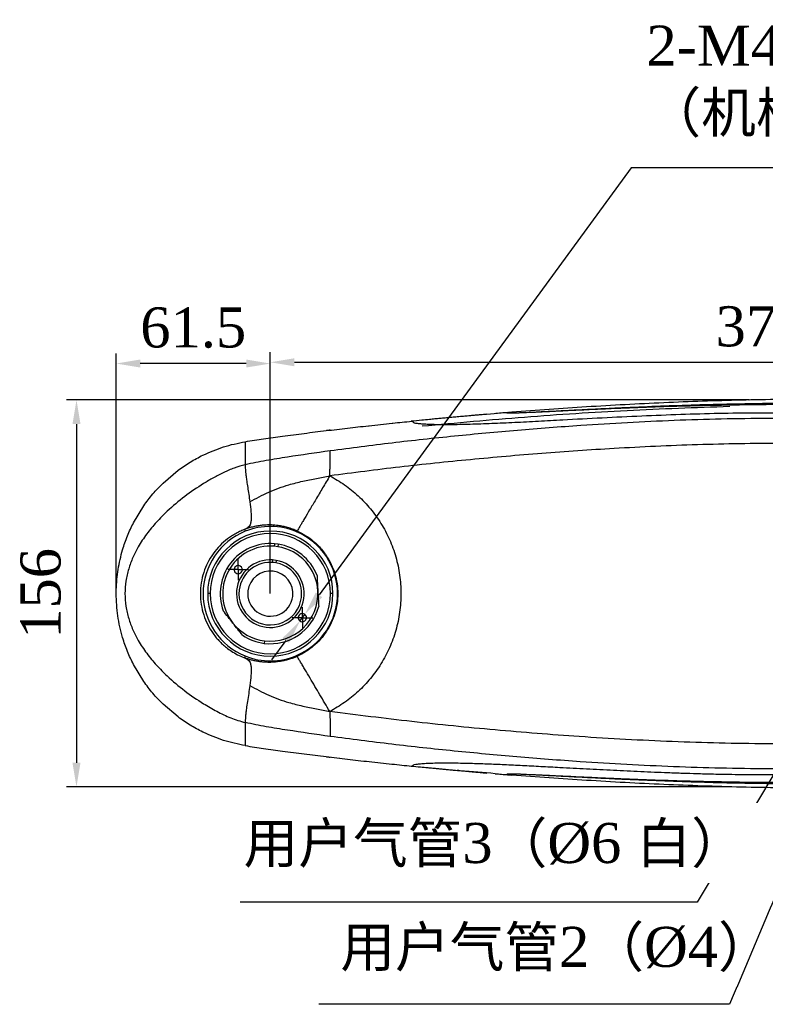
# Model space of a CAD drawing. Header units: millimetres. Extents: x 559 to 1365, y 424 to 1103.
# Tile 5 of 85: x 672 to 746, y 640 to 739. Entities that reach past the tile are written whole.
import ezdxf

# ---------------------------------------------------------------- set-up
doc = ezdxf.new("R2010")
doc.units = ezdxf.units.MM
doc.header["$PDSIZE"] = -1
for name, color, linetype in [('C5直径', 7, 'Continuous'), ('C6孔标注', 7, 'Continuous'), ('C7线性', 7, 'Continuous'), ('D中心线OR符号线', 7, 'Continuous')]:
    doc.layers.add(name, color=color, linetype=linetype)
doc.styles.get("Standard").update_dxf_attribs({"font": 'times.ttf'})
doc.dimstyles.new('副本 (2) (3) ISO-25', dxfattribs={"dimtxt": 5, "dimasz": 2.4, "dimexe": 1, "dimexo": 0, "dimgap": 1.524, "dimtad": 1, "dimtoh": 1, "dimdec": 1, "dimlfac": 4, "dimdsep": 46, "dimtxsty": 'Standard', "dimcen": 2.5, "dimazin": 2, "dimtfac": 1, "dimtdec": 3, "dimtmove": 0, "dimatfit": 3, "dimfxl": 1, "dimtzin": 0, "dimarcsym": 0})

# ---------------------------------------------------------------- blocks, each defined once
blk = doc.blocks.new('*D152')
at = {"layer": 'C7线性', "color": 0, "lineweight": -2}
for p, q in [((744.597, 700.664), (676.49, 700.664)), ((677.49, 698.264), (677.49, 664.448)), ((742.464, 662.048), (676.49, 662.048))]:
    blk.add_line(p, q, dxfattribs=at)
at = {"layer": 'C7线性', "color": 0}
for points in [[(677.89, 698.264), (677.09, 698.264), (677.49, 700.664)], [(677.09, 664.448), (677.89, 664.448), (677.49, 662.048)]]:
    blk.add_solid(points, dxfattribs=at)
at = {"layer": 'Defpoints', "color": 0}
for p in [(744.597, 700.664), (677.49, 662.048), (742.464, 662.048)]:
    blk.add_point(p, dxfattribs=at)
at = {"layer": 'C7线性', "color": 0, "insert": (671.897, 681.356), "char_height": 4, "attachment_point": 2, "rotation": 90}
blk.add_mtext('156', dxfattribs=at)
blk = doc.blocks.new('*D161')
at = {"layer": 'C6孔标注', "color": 0, "lineweight": -2}
for p, q in [((732.827, 723.839), (701.686, 681.202)), ((762.195, 723.839), (732.827, 723.839)), ((699.784, 678.597), (700.271, 679.263)), ((698.369, 676.659), (696.953, 674.721))]:
    blk.add_line(p, q, dxfattribs=at)
at = {"layer": 'C6孔标注', "color": 0}
for points in [[(701.363, 681.437), (702.009, 680.966), (700.271, 679.263)], [(698.692, 676.423), (698.046, 676.895), (699.784, 678.597)]]:
    blk.add_solid(points, dxfattribs=at)
at = {"layer": 'Defpoints', "color": 0}
for p in [(700.271, 679.263), (699.784, 678.597)]:
    blk.add_point(p, dxfattribs=at)
at = {"layer": 'C6孔标注', "color": 0, "insert": (734.351, 738.04), "char_height": 4, "attachment_point": 1}
blk.add_mtext('2-M4 贯穿\\P（机械挡块）', dxfattribs=at)
blk = doc.blocks.new('SW_CENTERMARKSYMBOL_26')
at = {"layer": 'D中心线OR符号线', "color": 0}
for p, q in [((0, 0.625), (0, 1.0375)), ((-0.625, 0), (-1.0375, 0)), ((0, 0), (-0.625, 0)), ((0, 0), (0, 0.625)), ((0, 0), (0, -0.625)), ((0, 0), (0.625, 0)), ((0.625, 0), (1.0375, 0)), ((0, -0.625), (0, -1.0375))]:
    blk.add_line(p, q, dxfattribs=at)
blk = doc.blocks.new('SW_CENTERMARKSYMBOL_27')
at = {"layer": 'D中心线OR符号线', "color": 0}
for p, q in [((0, 0.625), (0, 1.0375)), ((-0.625, 0), (-1.0375, 0)), ((0, 0), (-0.625, 0)), ((0, 0), (0, 0.625)), ((0, 0), (0, -0.625)), ((0, 0), (0.625, 0)), ((0.625, 0), (1.0375, 0)), ((0, -0.625), (0, -1.0375))]:
    blk.add_line(p, q, dxfattribs=at)
blk = doc.blocks.new('*D162')
at = {"layer": 'C7线性', "color": 0, "lineweight": -2}
for p, q in [((681.454, 681.533), (681.454, 705.303)), ((696.827, 681.33), (696.827, 705.303)), ((694.427, 704.303), (683.854, 704.303))]:
    blk.add_line(p, q, dxfattribs=at)
at = {"layer": 'C7线性', "color": 0}
for points in [[(683.854, 704.703), (683.854, 703.903), (681.454, 704.303)], [(694.427, 703.903), (694.427, 704.703), (696.827, 704.303)]]:
    blk.add_solid(points, dxfattribs=at)
at = {"layer": 'Defpoints', "color": 0}
for p in [(681.454, 704.303), (681.454, 681.533), (696.827, 681.33)]:
    blk.add_point(p, dxfattribs=at)
at = {"layer": 'C7线性', "color": 0, "insert": (689.14, 707.867), "char_height": 4, "attachment_point": 5}
blk.add_mtext('61.5', dxfattribs=at)
blk = doc.blocks.new('*D163')
at = {"layer": 'C7线性', "color": 0, "lineweight": -2}
for p, q in [((696.827, 681.33), (696.827, 705.427)), ((794.732, 680.993), (794.732, 705.427)), ((699.227, 704.427), (792.332, 704.427))]:
    blk.add_line(p, q, dxfattribs=at)
at = {"layer": 'C7线性', "color": 0}
for points in [[(699.227, 704.827), (699.227, 704.027), (696.827, 704.427)], [(792.332, 704.027), (792.332, 704.827), (794.732, 704.427)]]:
    blk.add_solid(points, dxfattribs=at)
at = {"layer": 'Defpoints', "color": 0}
for p in [(794.732, 704.427), (696.827, 681.33), (794.732, 680.993)]:
    blk.add_point(p, dxfattribs=at)
at = {"layer": 'C7线性', "color": 0, "insert": (745.78, 707.991), "char_height": 4, "attachment_point": 5}
blk.add_mtext('375', dxfattribs=at)

msp = doc.modelspace()

# ---------------------------------------------------------------- linework, layer by layer
at = {"color": 7, "linetype": 'Continuous', "lineweight": 25}
for p, q in [((719.1515, 699.2918), (718.4365, 699.2312)), ((720.5207, 699.4032), (720.5783, 699.4107)), ((720.9335, 699.4413), (720.5782, 699.4122)), ((710.9319, 698.5446), (710.9512, 698.5417)), ((702.6845, 697.6382), (702.4377, 697.6078)), ((702.7993, 697.6523), (702.6845, 697.6382)), ((686.1223, 692.366), (687.6211, 693.644)), ((683.1803, 688.4116), (684.1973, 690.0978)), ((697.2381, 686.313), (697.2082, 686.0646)), ((697.6104, 686.2682), (697.2381, 686.313)), ((697.6104, 686.2682), (697.5805, 686.0198)), ((697.5805, 686.0198), (697.2082, 686.0646)), ((697.0437, 684.698), (697.0138, 684.4493)), ((697.416, 684.6531), (697.0437, 684.698)), ((697.416, 684.6531), (697.3861, 684.4045)), ((690.8273, 681.3299), (690.5773, 681.3299)), ((703.0773, 681.3299), (702.8273, 681.3299)), ((703.559, 681.3299), (703.5346, 681.3299)), ((696.2597, 676.6139), (696.2298, 676.3657)), ((684.1974, 672.562), (683.1802, 674.2484)), ((687.6211, 669.0158), (686.1223, 670.2939)), ((702.438, 665.052), (702.6882, 665.0212)), ((702.6882, 665.0212), (702.7993, 665.0075)), ((703.7344, 664.8968), (703.7723, 664.8926)), ((708.9658, 664.3169), (708.9676, 664.3167)), ((710.9319, 664.1153), (710.9512, 664.1181)), ((720.441, 663.2951), (720.4475, 663.2946)), ((720.5189, 663.2568), (720.5783, 663.2491)), ((720.5782, 663.2476), (720.9335, 663.2185))]:
    msp.add_line(p, q, dxfattribs=at)
at = {"color": 7, "linetype": 'Continuous', "lineweight": 25, "flags": 128}
for points in [[(720.441, 699.3647), (720.4442, 699.365), (720.4475, 699.3653)], [(706.6168, 698.0906), (706.6535, 698.0947), (706.6824, 698.0979)], [(708.9764, 698.3441), (709.0174, 698.3483), (709.0496, 698.3517)], [(698.0417, 697.0468), (698.0424, 697.0469), (698.043, 697.047)], [(700.2131, 697.3325), (700.214, 697.3327), (700.2148, 697.3327)], [(702.3897, 697.6029), (702.3906, 697.603), (702.3913, 697.6031)], [(704.5199, 697.8544), (704.5242, 697.8549), (704.5275, 697.8552)], [(694.3272, 687.554), (694.3272, 687.6707), (694.3272, 687.7636)], [(699.4542, 687.5015), (699.4831, 687.5504), (699.5059, 687.5888)], [(681.4523, 681.3296), (681.4523, 681.33), (681.4523, 681.3305), (681.4523, 681.3309), (681.4523, 681.3313), (681.4523, 681.3317), (681.4523, 681.3321), (681.4523, 681.3326), (681.4523, 681.333)], [(694.3272, 674.8962), (694.3272, 675.0143), (694.3272, 675.1059)], [(699.4542, 675.1583), (699.4831, 675.1094), (699.5059, 675.071)], [(702.39, 665.0568), (702.391, 665.0567), (702.3917, 665.0566)]]:
    msp.add_lwpolyline(points, dxfattribs=at)
at = {"color": 7, "linetype": 'Continuous', "lineweight": 25}
for centre, radius, start, end in [((745.6115, 700.1643), 0.1628, 127.23775, 171.670577), ((720.7918, 698.1529), 1.1978, 95.116975, 95.997644), ((696.8273, 681.3299), 6.7074, 111.884237, 248.115763), ((696.8273, 681.3299), 6.25, 0, 180), ((696.8273, 681.3299), 6, 0, 180), ((696.8273, 681.3299), 6.7074, 66.942834, 111.884237), ((696.8273, 681.3299), 6.7074, 0, 66.942834), ((696.8273, 681.3299), 5, 85.286952, 199.942984), ((696.8273, 681.3299), 5, 21.332729, 80.988761), ((696.8273, 681.3299), 4.75, 85.40012, 218.137857), ((696.8273, 681.3299), 4.75, 3.137857, 80.875593), ((696.8273, 681.3299), 3.375, 86.322595, 79.953118), ((696.8273, 681.3299), 3.125, 353.100204, 173.100204), ((693.6269, 683.7295), 0.4125, 83.137857, 263.137857), ((693.6269, 683.7295), 0.4125, 263.137857, 83.137857), ((696.8273, 681.3299), 2.25, 353.100204, 173.100204), ((696.8273, 681.3299), 6.25, 180, 0), ((696.8273, 681.3299), 6, 180, 0), ((696.8273, 681.3299), 3.125, 173.100204, 353.100204), ((696.8273, 681.3299), 2.25, 173.100204, 353.100204), ((696.8273, 681.3299), 4.75, 263.137857, 3.137857), ((696.8273, 681.3299), 6.7074, 293.057166, 0), ((696.8273, 681.3299), 5, 263.137857, 344.942984), ((700.0276, 678.9303), 0.4125, 83.137857, 263.137857), ((700.0276, 678.9303), 0.4125, 263.137857, 83.137857), ((696.8273, 681.3299), 4.75, 218.137857, 263.137857), ((696.8273, 681.3299), 5, 236.332729, 263.137857), ((696.8273, 681.3299), 6.7074, 248.115763, 293.057166), ((720.7918, 664.507), 1.1978, 264.00246, 264.883072), ((745.6111, 662.4955), 0.1628, 188.330418, 232.764119)]:
    msp.add_arc(centre, radius, start, end, dxfattribs=at)
for points, knots in [([(711.9808, 698.0708), (715.383, 698.3825), (722.1872, 699.0059), (732.4154, 699.6797), (739.2436, 699.9212), (742.6575, 700.042)], [0, 0, 0, 0, 0.3333529, 0.6666912, 1, 1, 1, 1]), ([(745.4504, 700.1879), (744.2394, 700.1701), (741.8203, 700.1345), (738.2627, 700.0526), (734.7712, 699.9452), (731.7431, 699.8274), (729.1698, 699.7135), (727.0359, 699.6122), (725.1723, 699.5207), (723.5934, 699.4444), (722.5217, 699.3961), (721.7735, 699.3664), (721.2905, 699.3505), (720.8933, 699.3412), (720.7422, 699.3431), (720.6667, 699.3441)], [0, 0, 0, 0, 0.1253208, 0.2503259, 0.3753902, 0.5003601, 0.5835368, 0.6667658, 0.7498475, 0.812005, 0.8745948, 0.9058457, 0.9371611, 0.9686068, 1, 1, 1, 1]), ([(745.513, 700.2939), (744.3103, 700.2732), (741.9061, 700.232), (738.359, 700.129), (734.8689, 700.0013), (731.837, 699.8684), (729.258, 699.7438), (727.1176, 699.6348), (725.2455, 699.5371), (723.6556, 699.4557), (722.573, 699.4039), (721.8149, 699.372), (721.324, 699.3545), (720.9188, 699.3439), (720.7629, 699.3452), (720.685, 699.3459)], [0, 0, 0, 0, 0.125068, 0.2500069, 0.3750951, 0.500137, 0.5833705, 0.6666492, 0.7497594, 0.8119209, 0.8745041, 0.9057565, 0.9370806, 0.9685534, 1, 1, 1, 1]), ([(788.0866, 697.0402), (787.9595, 697.0788), (786.8245, 697.423), (784.6355, 697.9168), (781.5335, 698.5502), (777.8748, 699.1474), (773.6564, 699.6876), (768.8772, 700.1312), (764.0741, 700.4411), (758.2944, 700.6749), (751.5392, 700.7701), (743.8122, 700.6751), (736.0819, 700.4056), (728.4532, 700.0017), (723.4068, 699.6239), (720.9337, 699.4388)], [0, 0, 0, 0, 0.0059056, 0.0527292, 0.099649, 0.146685, 0.217503, 0.2886953, 0.3600506, 0.4314707, 0.5458569, 0.6603762, 0.7750095, 0.889739, 1, 1, 1, 1]), ([(798.1227, 692.341), (798.0508, 692.3742), (797.9227, 692.4334), (797.6934, 692.538), (797.3558, 692.6896), (796.7508, 692.9539), (795.6648, 693.4057), (793.7097, 694.1536), (791.1179, 695.0156), (788.1466, 695.8635), (784.7823, 696.7001), (780.8986, 697.5163), (776.494, 698.2819), (771.3348, 699.02), (765.4191, 699.6768), (758.749, 700.0671), (752.0842, 700.2377), (747.6614, 700.2045), (745.4504, 700.1879)], [0, 0, 0, 0, 0.0044213, 0.0078822, 0.0140591, 0.0250793, 0.0447215, 0.0796945, 0.1418727, 0.1970706, 0.2520982, 0.3353253, 0.4185309, 0.5016692, 0.6264095, 0.7510501, 0.8755507, 1, 1, 1, 1]), ([(798.0773, 692.3623), (797.3467, 692.6884), (795.8889, 693.3392), (793.2288, 694.3399), (790.2358, 695.3128), (786.9066, 696.2264), (782.8466, 697.1874), (777.9071, 698.1432), (771.8197, 699.0613), (765.4443, 699.7918), (758.7828, 700.1761), (752.1316, 700.347), (747.7183, 700.3116), (745.513, 700.2939)], [0, 0, 0, 0, 0.04470569, 0.08921242, 0.15878351, 0.22055544, 0.28216206, 0.39204104, 0.50183298, 0.62662087, 0.75128343, 0.87571803, 1, 1, 1, 1]), ([(718.436, 699.2373), (718.2865, 699.2246), (718.0126, 699.2012), (717.5912, 699.164), (717.2029, 699.1291), (716.8405, 699.0963), (716.421, 699.0587), (715.9212, 699.0144), (715.3593, 698.9636), (714.7948, 698.912), (714.2714, 698.8635), (713.7543, 698.8151), (713.2323, 698.7656), (712.6247, 698.7073), (711.8409, 698.6312), (711.2374, 698.571), (710.8924, 698.5366)], [0, 0, 0, 0, 0.091265, 0.1671735, 0.2289477, 0.2786242, 0.3195223, 0.3825551, 0.4607911, 0.5247112, 0.5886305, 0.651908, 0.7135703, 0.7793213, 0.8738712, 1, 1, 1, 1]), ([(711.187, 698.388), (711.2769, 698.3717), (711.4577, 698.3388), (711.9031, 698.2952), (712.4705, 698.26), (713.2342, 698.2326), (714.2204, 698.2202), (715.4387, 698.2283), (716.9929, 698.2615), (718.9121, 698.3291), (721.1966, 698.434), (723.5666, 698.5567), (726.4704, 698.7136), (729.9041, 698.8973), (733.8392, 699.0873), (737.729, 699.2406), (741.5368, 699.3535), (744.0458, 699.3827), (745.2791, 699.3971)], [0, 0, 0, 0, 0.030411, 0.0610995, 0.09204119, 0.12323257, 0.16514966, 0.20742605, 0.25000272, 0.31429012, 0.37892472, 0.44368967, 0.50836412, 0.61111053, 0.71226335, 0.81112644, 0.90716246, 1, 1, 1, 1]), ([(720.5206, 699.4054), (720.3004, 699.3886), (719.8488, 699.3542), (719.3875, 699.3164), (719.1511, 699.2971)], [0, 0, 0, 0, 0.4874464, 1, 1, 1, 1]), ([(720.6667, 699.3441), (720.6105, 699.3469), (720.5336, 699.3507), (720.472, 699.3583), (720.453, 699.3622), (720.441, 699.3647)], [0, 0, 0, 0, 0.4999745, 0.6831515, 1, 1, 1, 1]), ([(720.685, 699.3459), (720.6262, 699.3484), (720.5088, 699.3536), (720.4679, 699.3614), (720.4475, 699.3652)], [0, 0, 0, 0, 0.5005345, 1, 1, 1, 1]), ([(745.2791, 699.3971), (747.1324, 699.3971), (750.7969, 699.3972), (756.2819, 699.2326), (761.6806, 698.8847), (767.006, 698.3953), (772.1583, 697.815), (777.1481, 697.1096), (781.988, 696.276), (787.0885, 695.2146), (792.4598, 693.8909), (796.1787, 692.7383), (798.0466, 692.1594)], [0, 0, 0, 0, 0.1052926, 0.2081944, 0.3092619, 0.4089719, 0.5077321, 0.5993841, 0.6908261, 0.7823407, 0.8906775, 1, 1, 1, 1]), ([(760.8813, 698.3299), (759.2802, 698.4404), (756.0771, 698.6613), (751.2947, 698.7998), (746.5385, 698.8348), (741.8116, 698.7692), (737.1146, 698.6221), (732.4472, 698.4028), (727.2286, 698.0843), (721.4715, 697.645), (715.193, 697.0604), (708.9619, 696.3894), (704.8603, 695.8536), (702.8088, 695.5857)], [0, 0, 0, 0, 0.07977229, 0.15958767, 0.23944379, 0.31933948, 0.39927413, 0.47924738, 0.55925905, 0.66933578, 0.7794851, 0.8897067, 1, 1, 1, 1]), ([(704.5275, 697.8552), (704.8757, 697.8951), (705.5719, 697.9749), (706.2685, 698.0521), (706.6168, 698.0906)], [0, 0, 0, 0, 0.5000077, 1, 1, 1, 1]), ([(706.6824, 698.0979), (707.0646, 698.1396), (707.8292, 698.2232), (708.594, 698.3038), (708.9764, 698.3441)], [0, 0, 0, 0, 0.5000102, 1, 1, 1, 1]), ([(709.0496, 698.3517), (709.3632, 698.3843), (709.9906, 698.4496), (710.6182, 698.5129), (710.9319, 698.5446)], [0, 0, 0, 0, 0.5000098, 1, 1, 1, 1]), ([(696.158, 696.7821), (696.4718, 696.8273), (697.0994, 696.9179), (697.7276, 697.0039), (698.0417, 697.0468)], [0, 0, 0, 0, 0.5000013, 1, 1, 1, 1]), ([(698.043, 697.047), (698.4045, 697.0957), (699.1276, 697.193), (699.8513, 697.286), (700.2131, 697.3325)], [0, 0, 0, 0, 0.5000039, 1, 1, 1, 1]), ([(700.2148, 697.3327), (700.5772, 697.3787), (701.3019, 697.4706), (702.0271, 697.5588), (702.3897, 697.6029)], [0, 0, 0, 0, 0.5000044, 1, 1, 1, 1]), ([(702.3913, 697.6031), (702.746, 697.6457), (703.4554, 697.731), (704.1651, 697.8132), (704.5199, 697.8544)], [0, 0, 0, 0, 0.5000065, 1, 1, 1, 1]), ([(694.3273, 696.5003), (694.6321, 696.5493), (695.2417, 696.6473), (695.8526, 696.7372), (696.158, 696.7821)], [0, 0, 0, 0, 0.499999, 1, 1, 1, 1]), ([(694.3273, 696.5003), (694.3273, 696.4856), (694.3273, 696.4567), (694.3273, 696.2127), (694.3273, 695.7914), (694.3273, 695.1677), (694.3273, 694.5218), (694.3273, 694.2049)], [0, 0, 0, 0, 0.2031526, 0.3977478, 0.5846105, 0.7961681, 1, 1, 1, 1]), ([(760.6827, 695.8378), (759.2513, 695.938), (756.3888, 696.1381), (752.1131, 696.2791), (747.8605, 696.333), (743.6337, 696.3021), (739.4334, 696.2019), (735.2593, 696.0404), (730.0751, 695.7711), (723.9051, 695.3484), (716.7815, 694.7236), (709.724, 693.9907), (705.0825, 693.3937), (702.7627, 693.0954)], [0, 0, 0, 0, 0.0716172, 0.1432077, 0.2147703, 0.286304, 0.3578085, 0.4292836, 0.5007289, 0.6256828, 0.7505464, 0.8753191, 1, 1, 1, 1]), ([(702.8088, 695.5857), (701.3802, 695.3827), (699.2372, 695.0783), (696.4089, 694.6227), (695.0211, 694.3442), (694.3273, 694.2049)], [0, 0, 0, 0, 0.5000084, 0.7500155, 1, 1, 1, 1]), ([(702.7627, 693.0954), (702.7671, 693.2382), (702.776, 693.524), (702.7872, 694.0536), (702.7962, 694.6493), (702.8015, 695.1363), (702.8053, 695.4447), (702.8076, 695.5387), (702.8088, 695.5857)], [0, 0, 0, 0, 0.1249814, 0.250118, 0.499955, 0.7498269, 0.8749796, 1, 1, 1, 1]), ([(694.3273, 694.2049), (693.9593, 694.1024), (693.2232, 693.8972), (692.1741, 693.4254), (691.1538, 692.9019), (689.8361, 692.1277), (688.2637, 691.048), (686.707, 689.7455), (685.4568, 688.4835), (684.4799, 687.3053), (683.6953, 686.1208), (683.0995, 684.9477), (682.6766, 683.8115), (682.3964, 682.5984), (682.2926, 681.3299), (682.3963, 680.0614), (682.6767, 678.8484), (683.0994, 677.7121), (683.6953, 676.539), (684.4799, 675.3545), (685.4568, 674.1764), (686.707, 672.9142), (688.2639, 671.6124), (689.9403, 670.4579), (691.4874, 669.5738), (692.8616, 668.8898), (693.8388, 668.5998), (694.3273, 668.4549)], [0, 0, 0, 0, 0.0312436, 0.0625039, 0.0937674, 0.1250323, 0.1875482, 0.2500607, 0.2917413, 0.3334171, 0.3750834, 0.4063343, 0.4375756, 0.4688028, 0.500014, 0.5312235, 0.5624507, 0.5936918, 0.624943, 0.6666091, 0.7082849, 0.7499656, 0.8124781, 0.874994, 0.9166773, 0.9583555, 1, 1, 1, 1]), ([(694.3273, 694.2049), (694.3287, 694.0623), (694.3309, 693.8472), (694.3641, 693.4392), (694.4082, 693.0463), (694.4767, 692.5438), (694.5719, 691.926), (694.6814, 691.2326), (694.75, 690.7482), (694.7848, 690.5026)], [0, 0, 0, 0, 0.21500844, 0.32420905, 0.43774849, 0.5603134, 0.69727206, 0.84649637, 1, 1, 1, 1]), ([(694.7848, 690.5026), (695.4047, 690.8378), (696.6445, 691.5084), (698.44, 692.1577), (700.0598, 692.5592), (701.4465, 692.8448), (702.324, 693.0119), (702.7627, 693.0954)], [0, 0, 0, 0, 0.2499697, 0.4999357, 0.6666501, 0.8333467, 1, 1, 1, 1]), ([(702.7627, 693.0954), (702.5242, 692.6921), (702.0579, 691.9038), (701.3855, 690.7668), (700.7776, 689.7391), (700.3267, 688.9766), (700.0275, 688.4709), (699.8507, 688.1719), (699.7129, 687.9389), (699.5881, 687.7279), (699.5194, 687.6117), (699.5104, 687.5966), (699.5059, 687.5888)], [0, 0, 0, 0, 0.180855, 0.3535655, 0.5103095, 0.6441961, 0.7011257, 0.7512248, 0.7953305, 0.835851, 0.9158803, 1, 1, 1, 1]), ([(702.7627, 693.0954), (703.2608, 692.8083), (704.2571, 692.2341), (705.6164, 691.1193), (706.8411, 689.8302), (707.8957, 688.3651), (708.7514, 686.75), (709.3854, 685.0147), (709.7734, 683.1941), (709.9052, 681.3299), (709.7734, 679.4657), (709.3854, 677.6451), (708.7514, 675.9098), (707.8957, 674.2947), (706.8411, 672.8297), (705.6164, 671.5405), (704.2571, 670.4257), (703.2608, 669.8516), (702.7627, 669.5645)], [0, 0, 0, 0, 0.0625147, 0.1250167, 0.1875288, 0.2500228, 0.3125258, 0.3750153, 0.4375106, 0.5, 0.5624894, 0.6249847, 0.6874743, 0.7499772, 0.8124712, 0.8749833, 0.9374853, 1, 1, 1, 1]), ([(694.7848, 690.5026), (694.829, 690.1545), (694.8954, 689.6325), (694.9309, 688.9695), (694.9075, 688.5285), (694.8182, 688.1959), (694.6766, 687.9842), (694.5069, 687.8563), (694.3871, 687.7945), (694.3272, 687.7636)], [0, 0, 0, 0, 0.2501902, 0.3752312, 0.5000496, 0.6248218, 0.7497946, 0.8748543, 1, 1, 1, 1]), ([(699.5059, 687.5888), (699.3569, 687.652), (699.0415, 687.7856), (698.5667, 687.9361), (698.0809, 688.0543), (697.5443, 688.145), (696.9832, 688.1915), (696.4508, 688.1891), (696.0043, 688.157), (695.5813, 688.101), (695.1508, 688.0152), (694.7271, 687.9035), (694.458, 687.8094), (694.3272, 687.7636)], [0, 0, 0, 0, 0.0908944, 0.1924674, 0.2807779, 0.3735095, 0.5006283, 0.5993664, 0.6750254, 0.7538086, 0.8403225, 0.9223896, 1, 1, 1, 1]), ([(694.3272, 687.7636), (694.1753, 687.7039), (693.8642, 687.5816), (693.4018, 687.3485), (692.9644, 687.087), (692.4082, 686.6948), (691.774, 686.1352), (691.1052, 685.3348), (690.5612, 684.4358), (690.1567, 683.4526), (689.9064, 682.4079), (689.8215, 681.3299), (689.9064, 680.2519), (690.1567, 679.2073), (690.5612, 678.2241), (691.0145, 677.4749), (691.4373, 676.9275), (691.7835, 676.5431), (692.1586, 676.1851), (692.5922, 675.8299), (693.1093, 675.4765), (693.6985, 675.1486), (694.1233, 674.9781), (694.3272, 674.8962)], [0, 0, 0, 0, 0.0305364, 0.0625355, 0.0963259, 0.1250703, 0.1881167, 0.2500433, 0.3121609, 0.3744176, 0.4369681, 0.4999634, 0.5629541, 0.625503, 0.6877614, 0.7498835, 0.780723, 0.8118356, 0.8432389, 0.87495, 0.9144184, 0.9589246, 1, 1, 1, 1]), ([(699.5059, 687.5888), (699.8024, 687.4409), (700.3686, 687.1585), (701.0619, 686.642), (701.6096, 686.1352), (702.0422, 685.6478), (702.4933, 685.0327), (702.9252, 684.2682), (703.2855, 683.3275), (703.5158, 682.3435), (703.5447, 681.6665), (703.559, 681.3299)], [0, 0, 0, 0, 0.1309298, 0.2500052, 0.3365464, 0.4198858, 0.5001059, 0.6271784, 0.7500617, 0.8757351, 1, 1, 1, 1]), ([(701.4847, 683.1488), (701.4986, 682.8939), (701.5266, 682.3838), (701.5556, 681.8547), (701.5701, 681.5899)], [0, 0, 0, 0, 0.4997172, 1, 1, 1, 1]), ([(681.4523, 681.333), (681.4525, 681.4076), (681.453, 681.5409), (681.4562, 681.6741), (681.4575, 681.7327)], [0, 0, 0, 0, 0.5599992, 1, 1, 1, 1]), ([(703.559, 681.3299), (703.5447, 680.9933), (703.5158, 680.3163), (703.2855, 679.3323), (702.9251, 678.3915), (702.4395, 677.5318), (701.8354, 676.7482), (701.2252, 676.1541), (700.6357, 675.7017), (700.0991, 675.3571), (699.7076, 675.1683), (699.5059, 675.071)], [0, 0, 0, 0, 0.124268, 0.2499421, 0.3728298, 0.4999016, 0.6213438, 0.7498874, 0.827995, 0.9113491, 1, 1, 1, 1]), ([(701.5701, 681.5899), (701.5843, 681.3319), (701.6133, 680.8028), (701.6413, 680.2925), (701.6556, 680.031)], [0, 0, 0, 0, 0.4875719, 1, 1, 1, 1]), ([(693.0912, 678.3965), (692.9317, 678.5997), (692.6045, 679.0165), (692.2888, 679.4185), (692.1271, 679.6245)], [0, 0, 0, 0, 0.48757194, 1, 1, 1, 1]), ([(694.0554, 677.1685), (693.8978, 677.3693), (693.5823, 677.7711), (693.255, 678.188), (693.0912, 678.3965)], [0, 0, 0, 0, 0.4997172, 1, 1, 1, 1]), ([(699.5059, 675.071), (699.3997, 675.0252), (699.1789, 674.9301), (698.8268, 674.8053), (698.4576, 674.696), (698.0787, 674.6073), (697.7332, 674.5465), (697.3521, 674.4985), (696.9593, 674.4712), (696.5437, 674.4696), (696.1612, 674.4894), (695.7916, 674.5285), (695.4106, 674.5904), (695.0361, 674.6736), (694.6727, 674.7745), (694.4405, 674.8563), (694.3272, 674.8962)], [0, 0, 0, 0, 0.0649448, 0.1350692, 0.2103884, 0.2823357, 0.3551145, 0.4089386, 0.4999986, 0.5781471, 0.6443255, 0.716735, 0.7881982, 0.8621148, 0.9327175, 1, 1, 1, 1]), ([(694.3272, 674.8962), (694.3871, 674.8653), (694.5069, 674.8035), (694.6767, 674.6756), (694.8182, 674.4639), (694.9075, 674.1312), (694.931, 673.6902), (694.8954, 673.0273), (694.8291, 672.5053), (694.7849, 672.1572)], [0, 0, 0, 0, 0.1251461, 0.2502061, 0.3751791, 0.4999514, 0.6247699, 0.7498107, 1, 1, 1, 1]), ([(702.7627, 669.5645), (702.4327, 670.1223), (701.773, 671.2378), (700.9494, 672.6303), (700.3808, 673.5916), (700.0673, 674.1218), (699.8446, 674.4982), (699.6578, 674.814), (699.5549, 674.9881), (699.5168, 675.0526), (699.5095, 675.0648), (699.5059, 675.071)], [0, 0, 0, 0, 0.25025438, 0.50042508, 0.62547847, 0.6880096, 0.75046956, 0.81270552, 0.87497906, 0.93745147, 1, 1, 1, 1]), ([(694.7849, 672.1572), (694.747, 671.8904), (694.6712, 671.3568), (694.5459, 670.5699), (694.4446, 669.8945), (694.38, 669.3769), (694.3447, 668.9993), (694.3288, 668.7006), (694.3278, 668.5368), (694.3273, 668.4549)], [0, 0, 0, 0, 0.166791, 0.3335319, 0.5000182, 0.6249427, 0.7499015, 0.8749226, 1, 1, 1, 1]), ([(694.7849, 672.1572), (695.4048, 671.8219), (696.6446, 671.1514), (698.44, 670.5021), (700.0598, 670.1006), (701.4465, 669.815), (702.324, 669.648), (702.7627, 669.5645)], [0, 0, 0, 0, 0.2499698, 0.4999357, 0.6666502, 0.8333467, 1, 1, 1, 1]), ([(745.2791, 663.2627), (747.1324, 663.2627), (750.7969, 663.2626), (756.2819, 663.4273), (761.6806, 663.7751), (767.006, 664.2645), (772.1583, 664.8448), (777.1481, 665.5503), (781.988, 666.3838), (787.0885, 667.4452), (792.4598, 668.7689), (796.1787, 669.9215), (798.0466, 670.5004)], [0, 0, 0, 0, 0.1052926, 0.2081944, 0.3092619, 0.4089719, 0.5077321, 0.5993841, 0.6908261, 0.7823407, 0.8906775, 1, 1, 1, 1]), ([(760.6827, 666.822), (759.0796, 666.7118), (755.8739, 666.4914), (751.0894, 666.3565), (746.3349, 666.3256), (741.6133, 666.395), (736.9249, 666.5455), (732.2693, 666.7673), (726.362, 667.1303), (719.24, 667.6998), (710.9362, 668.5222), (705.4864, 669.2171), (702.7627, 669.5645)], [0, 0, 0, 0, 0.0802076, 0.1603826, 0.2405228, 0.3206271, 0.4006947, 0.4807253, 0.5607188, 0.7072709, 0.8536986, 1, 1, 1, 1]), ([(702.7627, 669.5645), (702.7703, 669.2966), (702.7862, 668.733), (702.7959, 668.0189), (702.8024, 667.4005), (702.8067, 667.1795), (702.8088, 667.0741)], [0, 0, 0, 0, 0.236646, 0.4980822, 0.7608305, 1, 1, 1, 1]), ([(798.1227, 670.3188), (798.0508, 670.2856), (797.9227, 670.2264), (797.6935, 670.1218), (797.3558, 669.9702), (796.7509, 669.706), (795.6649, 669.2542), (793.7098, 668.5062), (791.118, 667.6443), (788.1468, 666.7963), (784.7825, 665.9598), (780.8989, 665.1436), (776.4944, 664.378), (771.3351, 663.6399), (765.4193, 662.983), (758.749, 662.5927), (752.084, 662.4221), (747.6611, 662.4553), (745.45, 662.4719)], [0, 0, 0, 0, 0.0044212, 0.007882, 0.0140588, 0.0250788, 0.0447205, 0.0796928, 0.1418696, 0.1970663, 0.2520927, 0.335318, 0.4185215, 0.5016546, 0.6264047, 0.7510455, 0.8755443, 1, 1, 1, 1]), ([(798.0773, 670.2975), (797.3467, 669.9714), (795.8889, 669.3206), (793.2288, 668.32), (790.2359, 667.347), (786.9068, 666.4334), (782.8468, 665.4725), (777.9075, 664.5167), (771.82, 663.5985), (765.4445, 662.868), (758.7828, 662.4837), (752.1314, 662.3129), (747.718, 662.3482), (745.5126, 662.3659)], [0, 0, 0, 0, 0.0447047, 0.0892105, 0.1587801, 0.2205507, 0.2821559, 0.3920325, 0.5018185, 0.6266161, 0.7512789, 0.8757117, 1, 1, 1, 1]), ([(694.3273, 668.4549), (694.3273, 668.1834), (694.3273, 667.632), (694.3273, 667.0266), (694.3273, 666.542), (694.3273, 666.2193), (694.3273, 666.1798), (694.3273, 666.1595)], [0, 0, 0, 0, 0.1725139, 0.3503909, 0.5347099, 0.76151, 1, 1, 1, 1]), ([(702.8088, 667.0741), (701.3801, 667.2771), (699.2372, 667.5815), (696.4089, 668.0371), (695.0211, 668.3157), (694.3273, 668.4549)], [0, 0, 0, 0, 0.5000144, 0.7500194, 1, 1, 1, 1]), ([(760.8813, 664.3299), (759.2735, 664.2191), (756.0583, 663.9974), (751.2599, 663.8593), (746.4916, 663.8252), (741.7565, 663.8918), (737.0548, 664.0401), (732.3861, 664.2603), (727.1703, 664.5796), (721.4207, 665.0191), (715.155, 665.6033), (708.9415, 666.2729), (704.8529, 666.8071), (702.8088, 667.0741)], [0, 0, 0, 0, 0.0801068, 0.1601908, 0.2402529, 0.3202934, 0.4003138, 0.4803157, 0.5603009, 0.6702549, 0.7801862, 0.8900997, 1, 1, 1, 1]), ([(694.3273, 666.1595), (694.6321, 666.1104), (695.2417, 666.0122), (695.8526, 665.9225), (696.1581, 665.8777)], [0, 0, 0, 0, 0.499996, 1, 1, 1, 1]), ([(696.1581, 665.8777), (696.4716, 665.8326), (697.0986, 665.7422), (697.7262, 665.6562), (698.04, 665.6132)], [0, 0, 0, 0, 0.5000038, 1, 1, 1, 1]), ([(698.04, 665.6132), (698.4019, 665.5644), (699.1257, 665.4669), (699.8501, 665.3739), (700.2124, 665.3274)], [0, 0, 0, 0, 0.4999993, 1, 1, 1, 1]), ([(788.0866, 665.6195), (787.9608, 665.5813), (786.8276, 665.2376), (784.6407, 664.7441), (781.5397, 664.1108), (777.8819, 663.5135), (773.664, 662.973), (768.8849, 662.5292), (764.0816, 662.219), (758.3013, 661.9851), (751.5452, 661.8898), (743.817, 661.9844), (736.0853, 662.2539), (728.455, 662.6579), (723.4074, 663.0357), (720.9337, 663.2209)], [0, 0, 0, 0, 0.0058436, 0.0526497, 0.0995544, 0.1465785, 0.2173857, 0.288578, 0.3599402, 0.431366, 0.5457662, 0.6603037, 0.7749585, 0.8897124, 1, 1, 1, 1]), ([(700.2124, 665.3274), (700.5752, 665.2814), (701.3009, 665.1895), (702.027, 665.1011), (702.39, 665.0568)], [0, 0, 0, 0, 0.5000036, 1, 1, 1, 1]), ([(702.3917, 665.0566), (702.747, 665.0139), (703.4576, 664.9285), (704.1686, 664.8461), (704.524, 664.805)], [0, 0, 0, 0, 0.5000019, 1, 1, 1, 1]), ([(704.524, 664.805), (704.8838, 664.7638), (705.6032, 664.6814), (706.323, 664.6017), (706.6829, 664.5619)], [0, 0, 0, 0, 0.500004, 1, 1, 1, 1]), ([(706.6829, 664.5619), (707.0633, 664.5203), (707.8241, 664.4371), (708.5853, 664.3569), (708.9658, 664.3169)], [0, 0, 0, 0, 0.5000041, 1, 1, 1, 1]), ([(708.9676, 664.3167), (709.295, 664.2826), (709.9496, 664.2144), (710.6045, 664.1483), (710.9319, 664.1153)], [0, 0, 0, 0, 0.5000045, 1, 1, 1, 1]), ([(710.8924, 664.1233), (711.1974, 664.0928), (711.7417, 664.0385), (712.4596, 663.9685), (713.0176, 663.9147), (713.485, 663.8702), (713.9309, 663.8282), (714.3839, 663.7859), (714.8406, 663.7437), (715.4203, 663.6906), (715.9567, 663.6422), (716.4537, 663.5982), (716.8102, 663.5662), (717.1738, 663.5332), (717.5657, 663.498), (717.9927, 663.4603), (718.2714, 663.4365), (718.4236, 663.4236)], [0, 0, 0, 0, 0.111808, 0.1994763, 0.2629775, 0.3161876, 0.3706416, 0.4262281, 0.482025, 0.5378221, 0.6383266, 0.6784305, 0.7193931, 0.769374, 0.8316064, 0.9080798, 1, 1, 1, 1]), ([(711.187, 664.2718), (711.2804, 664.2887), (711.4675, 664.3227), (711.9296, 664.3667), (712.5111, 664.4018), (713.2037, 664.4255), (713.9991, 664.4371), (714.8639, 664.4363), (715.8043, 664.424), (716.9828, 664.3969), (718.4409, 664.3479), (720.1751, 664.2738), (721.9719, 664.186), (723.8194, 664.0893), (725.9479, 663.9746), (728.3607, 663.8447), (731.0542, 663.7064), (733.7719, 663.5786), (736.0846, 663.4834), (737.9554, 663.4168), (739.3989, 663.3714), (740.9207, 663.3304), (742.4118, 663.2985), (743.8922, 663.2746), (744.8031, 663.2668), (745.2791, 663.2627)], [0, 0, 0, 0, 0.0314853, 0.062987, 0.093891, 0.1255351, 0.156294, 0.1882763, 0.2187994, 0.2507748, 0.300426, 0.3502156, 0.4001596, 0.4502834, 0.5006866, 0.5704328, 0.6401298, 0.7097456, 0.7792411, 0.816458, 0.8517438, 0.888529, 0.9314113, 0.9641636, 1, 1, 1, 1]), ([(719.2729, 663.3577), (718.1075, 663.451), (716.8404, 663.5525), (715.575, 663.6734), (715.4734, 663.6831)], [0, 0, 0, 0, 0.9196944, 1, 1, 1, 1]), ([(719.2724, 663.3527), (719.4787, 663.3359), (719.8933, 663.302), (720.2997, 663.2713), (720.504, 663.2558)], [0, 0, 0, 0, 0.4975029, 1, 1, 1, 1]), ([(720.6667, 663.3157), (720.6049, 663.3125), (720.4945, 663.3067), (720.4573, 663.2987), (720.441, 663.2951)], [0, 0, 0, 0, 0.5600909, 1, 1, 1, 1]), ([(720.685, 663.3139), (720.6263, 663.3114), (720.5088, 663.3062), (720.4679, 663.2985), (720.4475, 663.2946)], [0, 0, 0, 0, 0.4999171, 1, 1, 1, 1]), ([(745.45, 662.4719), (744.239, 662.4897), (741.82, 662.5253), (738.2624, 662.6072), (734.7709, 662.7146), (731.7429, 662.8324), (729.1696, 662.9464), (727.0357, 663.0476), (725.1722, 663.1391), (723.5933, 663.2154), (722.5216, 663.2638), (721.7734, 663.2934), (721.2904, 663.3093), (720.8932, 663.3186), (720.7422, 663.3167), (720.6667, 663.3157)], [0, 0, 0, 0, 0.1253207, 0.2503259, 0.3753901, 0.50036, 0.5835367, 0.6667657, 0.7498475, 0.812005, 0.8745948, 0.9058457, 0.9371611, 0.9686068, 1, 1, 1, 1]), ([(745.5126, 662.3659), (744.3099, 662.3866), (741.9058, 662.4278), (738.3587, 662.5308), (734.8686, 662.6585), (731.8368, 662.7914), (729.2578, 662.916), (727.1174, 663.025), (725.2453, 663.1227), (723.6554, 663.2041), (722.5729, 663.2559), (721.8148, 663.2878), (721.3239, 663.3053), (720.9187, 663.3159), (720.7629, 663.3146), (720.685, 663.3139)], [0, 0, 0, 0, 0.125068, 0.25000685, 0.3750951, 0.50013695, 0.5833705, 0.66664916, 0.74975935, 0.81192079, 0.874504, 0.90575642, 0.9370805, 0.96855342, 1, 1, 1, 1])]:
    msp.add_open_spline(points, degree=3, knots=knots, dxfattribs=at)
at = {"color": 8, "linetype": 'Continuous', "lineweight": 25}
for points, knots in [([(720.4475, 699.3653), (720.4302, 699.3759), (720.4059, 699.3909), (720.4947, 699.4004), (720.5207, 699.4032)], [0, 0, 0, 0, 0.7067623, 1, 1, 1, 1]), ([(710.9512, 698.5417), (710.9521, 698.5416), (710.9601, 698.5405), (711.0038, 698.5252), (711.0572, 698.4824), (711.1135, 698.435), (711.1455, 698.407), (711.173, 698.3944), (711.187, 698.388)], [0, 0, 0, 0, 0.0376712, 0.3374303, 0.6928898, 0.860709, 0.9294085, 1, 1, 1, 1]), ([(710.9512, 664.1181), (710.9521, 664.1182), (710.9601, 664.1193), (711.0038, 664.1346), (711.0572, 664.1774), (711.1135, 664.2248), (711.1455, 664.2529), (711.173, 664.2654), (711.187, 664.2718)], [0, 0, 0, 0, 0.0376686, 0.3374285, 0.6928889, 0.8607086, 0.9294083, 1, 1, 1, 1]), ([(720.4475, 663.2946), (720.4301, 663.2839), (720.4057, 663.269), (720.4936, 663.2596), (720.5189, 663.2568)], [0, 0, 0, 0, 0.7123727, 1, 1, 1, 1])]:
    msp.add_open_spline(points, degree=3, knots=knots, dxfattribs=at)
at = {"color": 7, "linetype": 'Continuous', "lineweight": 25}
for points in [[(690.1018, 695.1559), (690.7817, 695.4565), (692.1414, 696.0578), (693.5986, 696.3528), (694.3273, 696.5003)], [(687.6211, 693.644), (688.0167, 693.9254), (688.8078, 694.4881), (689.6704, 694.9333), (690.1018, 695.1559)], [(684.1973, 690.0978), (684.4906, 690.4991), (685.0773, 691.3019), (685.774, 692.0113), (686.1223, 692.366)], [(682.0915, 685.7173), (682.2411, 686.1792), (682.5402, 687.1031), (682.9669, 687.9755), (683.1803, 688.4116)], [(681.4575, 681.7327), (681.4976, 682.4072), (681.5776, 683.7563), (681.9202, 685.0636), (682.0915, 685.7173)], [(682.0915, 676.9428), (681.9054, 677.6623), (681.5334, 679.1015), (681.4793, 680.5869), (681.4523, 681.3296)], [(683.1802, 674.2484), (682.9668, 674.6846), (682.5401, 675.5569), (682.241, 676.4808), (682.0915, 676.9428)], [(686.1223, 670.2939), (685.774, 670.6486), (685.0773, 671.3579), (684.4907, 672.1606), (684.1974, 672.562)], [(690.1016, 667.504), (689.6703, 667.7266), (688.8077, 668.1718), (688.0166, 668.7345), (687.6211, 669.0158)], [(694.3273, 666.1595), (693.5986, 666.307), (692.1413, 666.602), (690.7815, 667.2033), (690.1016, 667.504)]]:
    msp.add_open_spline(points, degree=3, dxfattribs=at)
at = {"color": 7, "linetype": 'Continuous', "lineweight": 0}
for p in [(744.5973, 700.6636), (742.4645, 662.048)]:
    msp.add_point(p, dxfattribs=at)

# ---------------------------------------------------------------- block references
at = {"layer": 'D中心线OR符号线', "color": 7}
for name, p in [('SW_CENTERMARKSYMBOL_27', (693.6269, 683.7295)), ('SW_CENTERMARKSYMBOL_26', (700.0276, 678.9303))]:
    msp.add_blockref(name, p, dxfattribs=at)

# ---------------------------------------------------------------- texts
at = {"layer": 'C5直径', "color": 7, "insert": (703.8134, 648.0716), "char_height": 4, "attachment_point": 1, "bg_fill": 2}
msp.add_mtext('{\\f宋体|b0|i0|c134|p2;用户气管}2{\\f宋体|b0|i0|c134|p2;（}%%C4{\\f宋体|b0|i0|c134|p2;）}', dxfattribs=at)

# ---------------------------------------------------------------- dimensions: what is measured, and where the dimension line sits
at = {"layer": 'C6孔标注'}
dim = msp.add_diameter_dim_2p(p1=(699.7843, 678.5972), p2=(700.2709, 679.2635), text='2-M4 贯穿\\P（机械挡块）', dimstyle='副本 (2) (3) ISO-25', override={"dimtxt": 4}, dxfattribs=at)
dim.commit()
dim.dimension.update_dxf_attribs({"geometry": '*D161', "text_midpoint": (746.6667, 723.8386), "dimtype": 163})
at = {"layer": 'C7线性', "color": 7}
for base, p2, text, picture, middle in [((681.4536, 704.3027), (681.4536, 681.5329), '61.5', '*D162', (689.1404, 707.8671)), ((794.7319, 704.427), (794.7319, 680.9933), '375', '*D163', (745.7796, 707.9913))]:
    dim = msp.add_linear_dim(base=base, p1=(696.8273, 681.3299), p2=p2, text=text, dimstyle='副本 (2) (3) ISO-25', override={"dimtxt": 4}, dxfattribs=at)
    dim.commit()
    dim.dimension.update_dxf_attribs({"geometry": picture, "text_midpoint": middle})
dim = msp.add_linear_dim(base=(677.4899, 662.048), p1=(744.5973, 700.6636), p2=(742.4645, 662.048), angle=90, text='156', dimstyle='副本 (2) (3) ISO-25', override={"dimtxt": 4}, dxfattribs=at)
dim.commit()
dim.dimension.update_dxf_attribs({"geometry": '*D152', "text_midpoint": (677.4899, 681.3558), "dimtype": 160})

# ---------------------------------------------------------------- next in the draw order: leaders
for points in [[(760.6472, 686.1177), (739.4199, 650.5165), (693.8274, 650.5165)], [(759.9652, 681.3299), (742.6449, 640.3322), (701.653, 640.3322)]]:
    msp.add_leader(points, dimstyle='副本 (2) (3) ISO-25', override={"dimgap": 1.524, "dimtad": 0})

# ---------------------------------------------------------------- next in the draw order: texts
at = {"layer": 'C5直径', "color": 7, "insert": (694.1628, 658.4401), "char_height": 4, "attachment_point": 1, "bg_fill": 2}
msp.add_mtext('{\\f宋体|b0|i0|c134|p2;用户气管}3{\\f宋体|b0|i0|c134|p2;（}%%C6 {\\f宋体|b0|i0|c134|p2;白）}', dxfattribs=at)

doc.saveas('drawing.dxf')
